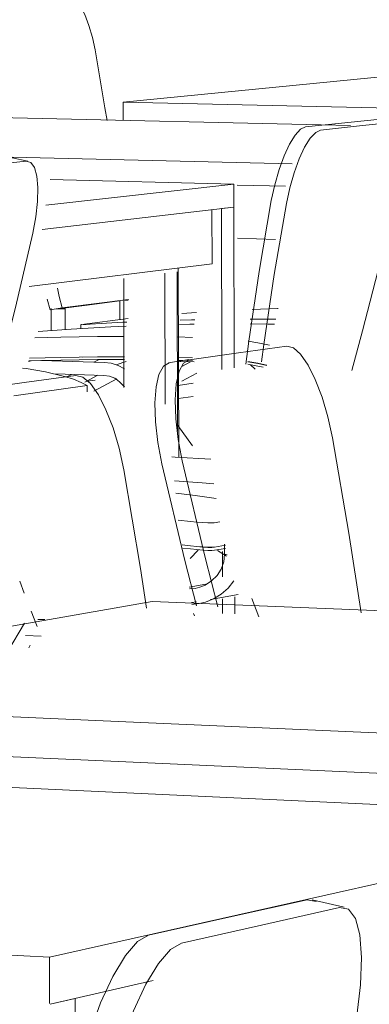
# Model space of a CAD drawing. Header units: metres. Extents: x -32 to 90, y -28 to 32.
# Tile 118 of 148: x 90.081762 to 90.082374, y 1.774531 to 1.776256. Entities that reach past the tile are written whole.
import ezdxf

# ---------------------------------------------------------------- set-up
doc = ezdxf.new("R2010")
doc.units = ezdxf.units.M
for name, color, linetype, lineweight in [('6-MAGENTA', 250, 'Continuous', 9), ('A-WALL', 113, 'Continuous', 18), ('I-FURN', 30, 'Continuous', 18)]:
    doc.layers.add(name, color=color, linetype=linetype, lineweight=lineweight)

msp = doc.modelspace()

# ---------------------------------------------------------------- linework, layer by layer
at = {"layer": '6-MAGENTA'}
msp.add_line((90.081772, 1.7751773), (90.0817995, 1.7751762), dxfattribs=at)
at = {"layer": 'A-WALL', "lineweight": 9}
msp.add_line((90.0817936, 1.7752056), (90.0818061, 1.7752051), dxfattribs=at)
at = {"layer": 'I-FURN', "lineweight": 9}
for p, q in [((90.0824348, 1.7761596), (90.0819433, 1.7761114)), ((90.0819433, 1.7761114), (90.0824348, 1.7761003)), ((90.0819433, 1.7761114), (90.0819434, 1.7760792)), ((90.0823416, 1.7760704), (90.081681, 1.7760857)), ((90.0822626, 1.7760681), (90.0823256, 1.7760747)), ((90.0823256, 1.7760747), (90.0823879, 1.7760812)), ((90.0824141, 1.7760757), (90.0823519, 1.7760692)), ((90.0823519, 1.7760692), (90.082289, 1.7760626)), ((90.0816372, 1.7760179), (90.0822393, 1.7760031)), ((90.0817734, 1.7760082), (90.0817039, 1.7760009)), ((90.0817489, 1.7760139), (90.0817763, 1.7760082)), ((90.0818079, 1.7759309), (90.0821368, 1.7759678)), ((90.0821368, 1.7759678), (90.0818151, 1.7759759)), ((90.0821368, 1.7759678), (90.0821369, 1.7759274)), ((90.0822274, 1.7759642), (90.0821431, 1.7759663)), ((90.0821369, 1.7759274), (90.0818015, 1.7758886)), ((90.0820986, 1.7759229), (90.0820989, 1.7758283)), ((90.0821156, 1.7759249), (90.0821369, 1.7759274)), ((90.0821156, 1.7759249), (90.0821163, 1.775643)), ((90.0821369, 1.7759274), (90.0821376, 1.7756461)), ((90.0822102, 1.7758711), (90.0821434, 1.7758729)), ((90.0820989, 1.7758283), (90.0817785, 1.7757886)), ((90.0820164, 1.7758116), (90.082017, 1.7755823)), ((90.0820376, 1.7758143), (90.0820384, 1.7755344)), ((90.0820405, 1.7754894), (90.0820397, 1.7758206)), ((90.0819446, 1.7756114), (90.0819441, 1.7758023)), ((90.0818151, 1.7757478), (90.08181, 1.7757666)), ((90.0819369, 1.7757634), (90.0818802, 1.7757561)), ((90.0819014, 1.7757595), (90.0819521, 1.7757659)), ((90.0819372, 1.7757304), (90.0819371, 1.7757639)), ((90.0819524, 1.7757656), (90.0819491, 1.7757651)), ((90.0818363, 1.7757511), (90.0818151, 1.7757478)), ((90.0818175, 1.7757481), (90.0818151, 1.7757478)), ((90.0818173, 1.7757109), (90.0818172, 1.7757501)), ((90.0818802, 1.7757561), (90.0818294, 1.7757496)), ((90.0818363, 1.7757511), (90.0819014, 1.7757595)), ((90.0818413, 1.7757497), (90.0818414, 1.7757127)), ((90.0820716, 1.7757431), (90.0820457, 1.7757413)), ((90.0819518, 1.7757325), (90.0818709, 1.7757219)), ((90.0818693, 1.7757146), (90.0818693, 1.7757217)), ((90.0818695, 1.7757217), (90.0818703, 1.7757216)), ((90.0821974, 1.7757226), (90.0821655, 1.775723)), ((90.0821974, 1.7757226), (90.0822083, 1.7757224)), ((90.0820644, 1.7756995), (90.0820385, 1.7757001)), ((90.0822299, 1.7756838), (90.0821451, 1.7756721)), ((90.0817775, 1.7756571), (90.0817822, 1.7756582)), ((90.0817991, 1.7756589), (90.0817781, 1.7756582)), ((90.0817792, 1.7756628), (90.0818342, 1.7756643)), ((90.0817822, 1.7756582), (90.0818001, 1.7756592)), ((90.0818001, 1.7756592), (90.0819098, 1.7756557)), ((90.0818342, 1.7756643), (90.0818981, 1.7756652)), ((90.0818981, 1.7756652), (90.0818722, 1.7756649)), ((90.081892, 1.7756559), (90.0819001, 1.7756603)), ((90.0818981, 1.7756652), (90.0819453, 1.7756653)), ((90.0819453, 1.7756653), (90.0818981, 1.7756652)), ((90.0820228, 1.7756549), (90.0820581, 1.7756604)), ((90.0820386, 1.7756643), (90.0820645, 1.7756637)), ((90.0820645, 1.7756637), (90.0820386, 1.7756642)), ((90.0820386, 1.7756598), (90.0820645, 1.7756592)), ((90.0820677, 1.7756565), (90.0820418, 1.7756573)), ((90.0820461, 1.7756484), (90.0820613, 1.7756567)), ((90.0821451, 1.7756721), (90.0820591, 1.7756603)), ((90.0821617, 1.775657), (90.0821791, 1.7756541)), ((90.0821791, 1.7756535), (90.0821618, 1.7756567)), ((90.0821743, 1.7756435), (90.0821664, 1.7756513)), ((90.0821792, 1.775654), (90.0821951, 1.7756508)), ((90.082195, 1.77565), (90.0821792, 1.7756535)), ((90.0818604, 1.7756328), (90.08177, 1.7756203)), ((90.0819095, 1.7756329), (90.0818244, 1.7756356)), ((90.0818458, 1.7756307), (90.0818529, 1.7756346)), ((90.0818987, 1.7756332), (90.0818758, 1.7756208)), ((90.0818802, 1.7756226), (90.0818941, 1.7756245)), ((90.0819321, 1.7756269), (90.081892, 1.775605)), ((90.0820721, 1.7756367), (90.0820462, 1.7756227)), ((90.08177, 1.7756203), (90.0816783, 1.7756077)), ((90.0817515, 1.7755972), (90.0818801, 1.7756152)), ((90.0818801, 1.7756038), (90.0818801, 1.7756152)), ((90.0819454, 1.7756131), (90.0819376, 1.7756208)), ((90.0820395, 1.7756153), (90.0820659, 1.7756191)), ((90.0820659, 1.775596), (90.0820395, 1.7755922)), ((90.0820388, 1.7755451), (90.0820648, 1.7755094)), ((90.0820285, 1.7754902), (90.0820344, 1.7754899)), ((90.0820967, 1.7754863), (90.0820344, 1.7754899)), ((90.0820393, 1.7753795), (90.0820611, 1.7753771)), ((90.0821028, 1.7753748), (90.0821123, 1.7753763)), ((90.0820468, 1.7753361), (90.0820612, 1.7753345)), ((90.0820612, 1.7753288), (90.0820478, 1.7753303)), ((90.0820612, 1.7753345), (90.0820724, 1.7753333)), ((90.0820724, 1.7753333), (90.0820827, 1.7753324)), ((90.0820827, 1.7753324), (90.0820916, 1.7753319)), ((90.0820916, 1.7753319), (90.0820985, 1.7753318)), ((90.0820985, 1.7753316), (90.0820916, 1.7753317)), ((90.0820985, 1.7753318), (90.0821029, 1.7753322)), ((90.0821029, 1.775332), (90.0820985, 1.7753316)), ((90.0821029, 1.7753322), (90.0821222, 1.7753354)), ((90.0821225, 1.7753298), (90.0821029, 1.7753265)), ((90.0821209, 1.7753195), (90.0821209, 1.7753373)), ((90.0820747, 1.7753268), (90.0820606, 1.7753123)), ((90.0821244, 1.7753165), (90.0821085, 1.7753262)), ((90.0821171, 1.7753243), (90.0821172, 1.7752803)), ((90.08177, 1.7752515), (90.0817619, 1.7752725)), ((90.0820589, 1.7752619), (90.0820881, 1.775267)), ((90.0820694, 1.7752598), (90.0820594, 1.7752588)), ((90.0821447, 1.7752491), (90.0820962, 1.7752406)), ((90.0821387, 1.775245), (90.0821388, 1.7752151)), ((90.0819939, 1.7752367), (90.0810162, 1.7750668)), ((90.0842028, 1.775149), (90.0819939, 1.7752367)), ((90.0820714, 1.7752363), (90.0820629, 1.7752348)), ((90.0820761, 1.7752331), (90.0820635, 1.7752318)), ((90.0821173, 1.7752413), (90.0821174, 1.775216)), ((90.082181, 1.7752102), (90.0821687, 1.7752421)), ((90.0817925, 1.7751931), (90.0817822, 1.77522)), ((90.0820662, 1.7752157), (90.0820682, 1.7752116)), ((90.0817703, 1.7751987), (90.0817407, 1.7751486)), ((90.0817804, 1.7751601), (90.0817777, 1.7751555)), ((90.0810162, 1.7750668), (90.0819477, 1.7750259)), ((90.0819477, 1.7750259), (90.0833736, 1.7749633)), ((90.0819479, 1.774956), (90.0810164, 1.7749982)), ((90.0829017, 1.7748576), (90.0804629, 1.7749707)), ((90.0832762, 1.7748958), (90.0819479, 1.774956)), ((90.0818139, 1.774614), (90.0829017, 1.7748576)), ((90.0821284, 1.7746837), (90.0822656, 1.7747144)), ((90.0822656, 1.7747144), (90.0822814, 1.7747115)), ((90.0822741, 1.7747146), (90.0823306, 1.7747014)), ((90.0802265, 1.7746969), (90.0818139, 1.774614)), ((90.0823222, 1.7747011), (90.0821855, 1.7746702)), ((90.0819878, 1.7746522), (90.0821284, 1.7746837)), ((90.0821855, 1.7746702), (90.0820455, 1.7746385)), ((90.0818141, 1.7745327), (90.0818139, 1.774614)), ((90.0819955, 1.7745731), (90.0818152, 1.7745314)), ((90.0818152, 1.7745314), (90.0818593, 1.7745416)), ((90.0818593, 1.7745416), (90.0818606, 1.774022))]:
    msp.add_line(p, q, dxfattribs=at)
for points in [[(90.081894, 1.7762028, 0), (90.0818892, 1.7762248, 0), (90.081883, 1.7762458, 0), (90.0818758, 1.7762648, 0), (90.0818679, 1.7762805, 0), (90.0818598, 1.7762922, 0), (90.0818519, 1.7762993, 0), (90.0818447, 1.7763014, 0)], [(90.0819149, 1.7760791, 0), (90.0819113, 1.7761016, 0), (90.081894, 1.7762028, 0)], [(90.0822027, 1.7759393, 0), (90.0822086, 1.7759667, 0), (90.0822162, 1.7759932, 0), (90.082225, 1.7760174, 0), (90.0822346, 1.776038, 0), (90.0822444, 1.7760538, 0), (90.0822539, 1.776064, 0), (90.0822626, 1.7760681, 0)], [(90.082289, 1.7760626, 0), (90.0822804, 1.7760585, 0), (90.0822709, 1.7760483, 0), (90.082261, 1.7760325, 0), (90.0822515, 1.7760119, 0), (90.0822426, 1.7759876, 0), (90.082235, 1.7759611, 0), (90.0822291, 1.7759338, 0)], [(90.0817849, 1.7758822, 0), (90.0817902, 1.7759105, 0), (90.0817932, 1.7759375, 0), (90.0817938, 1.7759618, 0), (90.081792, 1.7759819, 0), (90.0817878, 1.7759969, 0), (90.0817815, 1.7760058, 0), (90.0817734, 1.7760082, 0)], [(90.0823437, 1.7756415, 0), (90.0823626, 1.7757108, 0), (90.0823939, 1.775833, 0), (90.0824227, 1.7759562, 0)], [(90.0821581, 1.7756524, 0), (90.0821634, 1.7756927, 0), (90.0821814, 1.775815, 0), (90.0822027, 1.7759393, 0)], [(90.0822291, 1.7759338, 0), (90.0822079, 1.7758094, 0), (90.0821898, 1.775687, 0), (90.0821857, 1.7756565, 0)], [(90.0817118, 1.7755877, 0), (90.0817213, 1.7756227, 0), (90.0817545, 1.7757519, 0), (90.0817849, 1.7758822, 0)], [(90.0818279, 1.7757858, 0), (90.081831, 1.775771, 0), (90.0818363, 1.7757511, 0)], [(90.0819459, 1.7757648, 0), (90.081949, 1.7757647, 0), (90.0819521, 1.7757647, 0), (90.0819521, 1.7757647, 0)], [(90.081826, 1.7757495, 0), (90.0818291, 1.7757494, 0), (90.0818322, 1.7757494, 0), (90.0818352, 1.7757494, 0), (90.0818377, 1.7757494, 0), (90.0818397, 1.7757495, 0), (90.0818409, 1.7757496, 0)], [(90.0818399, 1.77575, 0), (90.081838, 1.7757501, 0), (90.0818356, 1.7757502, 0), (90.0818327, 1.7757503, 0), (90.0818327, 1.7757503, 0)], [(90.0818409, 1.7757496, 0), (90.0818414, 1.7757497, 0), (90.0818414, 1.7757497, 0)], [(90.0822147, 1.7757501, 0), (90.0822137, 1.7757501, 0), (90.082169, 1.7757484, 0)], [(90.0818854, 1.7757225, 0), (90.0819425, 1.7757258, 0), (90.0819498, 1.7757261, 0)], [(90.0820428, 1.7757297, 0), (90.082063, 1.7757302, 0), (90.0820688, 1.7757303, 0)], [(90.0821659, 1.7757313, 0), (90.0821906, 1.7757313, 0), (90.0822107, 1.7757312, 0)], [(90.0819484, 1.775719, 0), (90.0819215, 1.7757178, 0), (90.0818522, 1.7757139, 0), (90.0817941, 1.7757099, 0)], [(90.0818734, 1.7757217, 0), (90.0818786, 1.775722, 0), (90.0818854, 1.7757225, 0)], [(90.0820676, 1.7757225, 0), (90.0820601, 1.7757224, 0), (90.0820417, 1.7757221, 0)], [(90.0817883, 1.7756987, 0), (90.0818341, 1.7757, 0), (90.081898, 1.7757009, 0), (90.0819452, 1.7757011, 0)], [(90.0821621, 1.7756928, 0), (90.082179, 1.77569, 0), (90.0821995, 1.7756857, 0)], [(90.0823098, 1.7755237, 0), (90.0823018, 1.77556, 0), (90.0822916, 1.7755945, 0), (90.0822798, 1.7756254, 0), (90.0822671, 1.775651, 0), (90.082254, 1.7756699, 0), (90.0822414, 1.775681, 0), (90.0822299, 1.7756838, 0)], [(90.0819453, 1.7756608, 0), (90.0818981, 1.7756607, 0), (90.0818342, 1.7756598, 0), (90.0818, 1.7756589, 0)], [(90.0819317, 1.7756511, 0), (90.0819424, 1.7756557, 0), (90.0819486, 1.7756572, 0)], [(90.0820591, 1.7756603, 0), (90.082049, 1.7756544, 0), (90.0820412, 1.7756402, 0), (90.0820361, 1.7756183, 0), (90.0820341, 1.7755901, 0), (90.0820352, 1.7755569, 0), (90.0820394, 1.7755206, 0), (90.0820465, 1.7754833, 0)], [(90.0818403, 1.775631, 0), (90.0818072, 1.7756391, 0), (90.0817735, 1.7756447, 0), (90.0817671, 1.7756454, 0)], [(90.0819098, 1.7756557, 0), (90.0819222, 1.7756542, 0), (90.0819342, 1.7756504, 0), (90.0819453, 1.7756445, 0)], [(90.0820111, 1.775478, 0), (90.082004, 1.7755153, 0), (90.0819998, 1.7755515, 0), (90.0819987, 1.7755846, 0), (90.0820008, 1.7756129, 0), (90.0820059, 1.7756347, 0), (90.0820137, 1.775649, 0), (90.0820238, 1.7756548, 0)], [(90.0821887, 1.7756471, 0), (90.0821792, 1.7756491, 0), (90.0821618, 1.7756523, 0)], [(90.0818801, 1.7756152, 0), (90.0818695, 1.7756206, 0), (90.081856, 1.775626, 0), (90.0818403, 1.775631, 0)], [(90.0819441, 1.7754676, 0), (90.0819359, 1.7755051, 0), (90.0819254, 1.7755408, 0), (90.0819131, 1.7755727, 0), (90.0818997, 1.775599, 0), (90.081886, 1.7756185, 0), (90.0818726, 1.77563, 0), (90.0818604, 1.7756328, 0)], [(90.0819095, 1.7756329, 0), (90.0819192, 1.7756314, 0), (90.0819283, 1.7756277, 0), (90.0819333, 1.7756245, 0), (90.0819376, 1.7756208, 0)], [(90.0823599, 1.775217, 0), (90.0823387, 1.7753563, 0), (90.0823098, 1.7755237, 0)], [(90.0819843, 1.7752251, 0), (90.0819736, 1.7752948, 0), (90.0819441, 1.7754676, 0)], [(90.0820716, 1.7752292, 0), (90.0820513, 1.7753086, 0), (90.0820111, 1.775478, 0)], [(90.0820465, 1.7754833, 0), (90.0820868, 1.7753139, 0), (90.0821089, 1.7752277, 0)], [(90.0820332, 1.7754482, 0), (90.0820815, 1.7754444, 0), (90.0821018, 1.7754427, 0)], [(90.082106, 1.7754174, 0), (90.0820693, 1.7754223, 0), (90.0820353, 1.7754265, 0)], [(90.0820611, 1.7753771, 0), (90.0820723, 1.7753759, 0), (90.0820826, 1.7753751, 0), (90.0820915, 1.7753746, 0), (90.0820984, 1.7753745, 0), (90.0821028, 1.7753748, 0)], [(90.0821029, 1.7753265, 0), (90.0820985, 1.7753262, 0), (90.0820916, 1.7753263, 0), (90.0820827, 1.7753268, 0), (90.0820724, 1.7753277, 0), (90.0820612, 1.7753288, 0)], [(90.0820916, 1.7753317, 0), (90.0820827, 1.7753322, 0), (90.0820724, 1.7753331, 0), (90.0820724, 1.7753331, 0)], [(90.0821209, 1.7753195, 0), (90.0821193, 1.7753061, 0), (90.0821148, 1.7752935, 0), (90.0821076, 1.7752822, 0), (90.0820981, 1.7752728, 0), (90.0820868, 1.7752656, 0), (90.0820774, 1.7752618, 0), (90.0820694, 1.7752598, 0)], [(90.0821253, 1.7753187, 0), (90.082123, 1.775319, 0), (90.0821216, 1.7753192, 0), (90.0821216, 1.7753192, 0)], [(90.0821368, 1.7752728, 0), (90.0821271, 1.7752604, 0), (90.0821151, 1.7752498, 0), (90.0821012, 1.7752414, 0), (90.0820877, 1.7752359, 0), (90.0820761, 1.7752331, 0)], [(90.0823415, 1.7744536, 0), (90.0823524, 1.7745111, 0), (90.082359, 1.7745654, 0), (90.0823608, 1.7746136, 0), (90.0823578, 1.7746532, 0), (90.08235, 1.7746819, 0), (90.0823379, 1.7746982, 0), (90.0823222, 1.7747011, 0)], [(90.0818544, 1.774361, 0), (90.0818673, 1.7744209, 0), (90.0818841, 1.7744796, 0), (90.0819037, 1.7745337, 0), (90.0819251, 1.7745803, 0), (90.081947, 1.7746168, 0), (90.0819683, 1.7746412, 0), (90.0819878, 1.7746522, 0)], [(90.0820455, 1.7746385, 0), (90.0820261, 1.7746275, 0), (90.0820048, 1.774603, 0), (90.0819829, 1.7745665, 0), (90.0819615, 1.7745198, 0), (90.0819419, 1.7744656, 0), (90.0819252, 1.7744069, 0), (90.0819122, 1.7743469, 0)]]:
    msp.add_polyline3d(points, dxfattribs=at)

doc.saveas('drawing.dxf')
